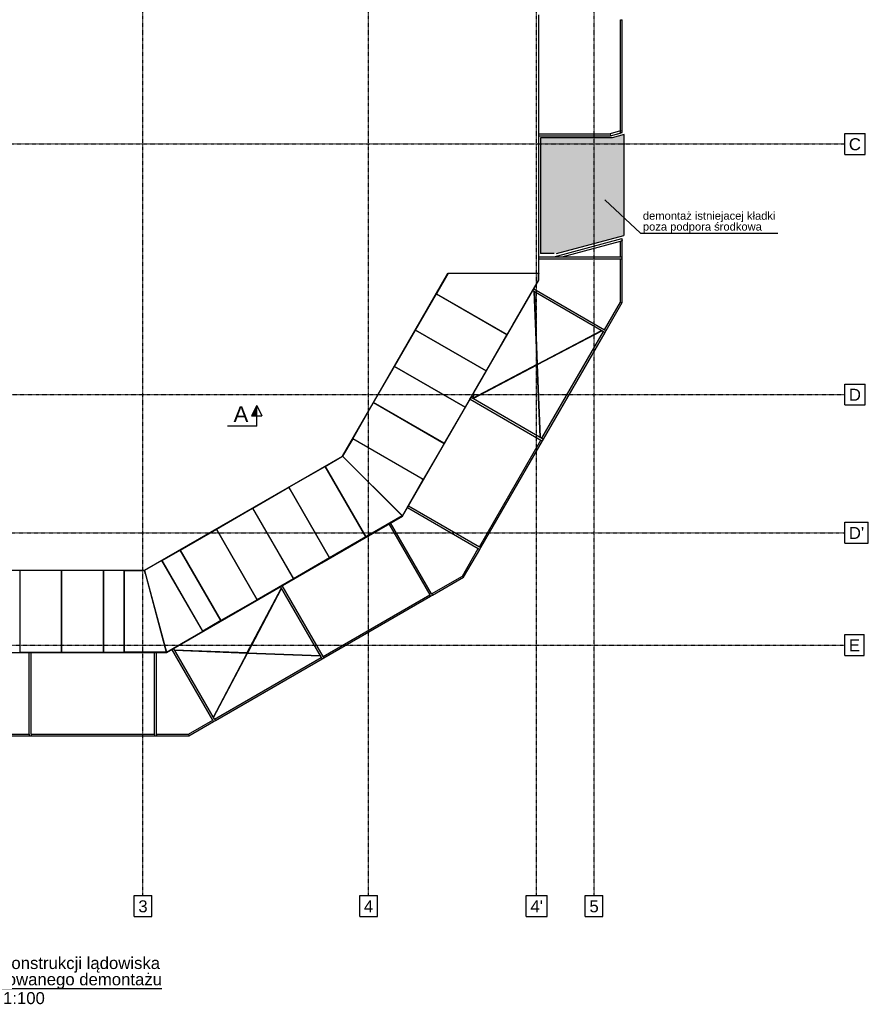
# Model space of a CAD drawing. Header units: millimetres. Extents: x 300 to 62366, y 297 to 39548.
# Tile 3 of 5: x 20123 to 40440, y 445 to 24023. Entities that reach past the tile are written whole.
import ezdxf

# ---------------------------------------------------------------- set-up
doc = ezdxf.new("R2010")
doc.units = ezdxf.units.MM
doc.linetypes.add('DXK_LINE_DOT3', pattern=[5.9187, 2.979, -0.9799, 0.9799, -0.9799])
doc.linetypes.add('HIDDEN', pattern=[2.38125, 1.5875, -0.79375])
doc.styles.add('Arial', font='ARIAL.TTF', dxfattribs={"height": 0.2})

# ---------------------------------------------------------------- blocks, each defined once
blk = doc.blocks.new('Unknown-11 - 1314')
at = {"color": 5}
blk.add_line((16922, 825), (23528, 825), dxfattribs=at)
at = {"color": 5, "style": 'Arial'}
for s, height, p in [('Rzut istniejącej konstrukcji lądowiska', 286.52, (16922, 1290)), ('Schamat projektowanego demontażu', 286.52, (16922, 900)), ('1:100', 286.5, (19724, 450))]:
    blk.add_text(s, height=height, dxfattribs=at).set_placement(p)
blk = doc.blocks.new('Part-35437 - 1314')
at = {"color": 7}
for p, q in [((29599, 16590), (30099, 17456)), ((30099, 17456), (31789, 16481)), ((31289, 15615), (29599, 16590)), ((31789, 16481), (31289, 15615))]:
    blk.add_line(p, q, dxfattribs=at)
blk = doc.blocks.new('Part-3303 - 1314')
at = {"color": 7}
for p, q in [((20349, 6913), (20349, 8873)), ((20399, 6913), (20399, 8873)), ((20349, 6873), (20399, 6873))]:
    blk.add_line(p, q, dxfattribs=at)
blk = doc.blocks.new('Part-3780 - 1314')
at = {"color": 7}
for p, q in [((17128, 8933), (17112, 8873)), ((17112, 8873), (23636, 8873)), ((17114, 8879), (17116, 8879)), ((17128, 8933), (17130, 8933)), ((18118, 8933), (18120, 8933)), ((18118, 8879), (18120, 8879)), ((19120, 8933), (19122, 8933)), ((19120, 8879), (19122, 8879)), ((20122, 8933), (20124, 8933)), ((20122, 8879), (20124, 8879)), ((21124, 8933), (21126, 8933)), ((21124, 8879), (21126, 8879)), ((22126, 8933), (22128, 8933)), ((22126, 8879), (22128, 8879)), ((22628, 8933), (22630, 8933)), ((22628, 8879), (22630, 8879)), ((23620, 8933), (23618, 8933)), ((23636, 8873), (23620, 8933)), ((23633, 8879), (23635, 8879))]:
    blk.add_line(p, q, dxfattribs=at)
blk = doc.blocks.new('Part-3720 - 1314')
at = {"color": 7}
for p, q in [((32511, 15771), (32443, 17511)), ((32443, 17511), (32444, 17511)), ((32444, 17511), (32448, 17511)), ((32521, 15777), (32453, 17508)), ((32580, 14029), (32512, 15760)), ((32590, 14026), (32522, 15765)), ((32588, 14026), (32584, 14026)), ((32585, 14026), (32588, 14026)), ((32590, 14026), (32588, 14026)), ((32588, 14026), (32590, 14026))]:
    blk.add_line(p, q, dxfattribs=at)
blk = doc.blocks.new('Part-35443 - 1314')
at = {"color": 7}
for p, q in [((26569, 12826), (27435, 13326)), ((27435, 13326), (28411, 11636)), ((27544, 11136), (26569, 12826)), ((28411, 11636), (27544, 11136))]:
    blk.add_line(p, q, dxfattribs=at)
blk = doc.blocks.new('Part-2378 - 1314')
at = {"color": 7}
for p, q in [((30175, 15098), (30179, 15098)), ((30997, 14998), (30997, 15098)), ((30349, 14998), (30353, 14998)), ((30940, 14998), (30997, 14998))]:
    blk.add_line(p, q, dxfattribs=at)
blk = doc.blocks.new('Part-3576 - 1314')
at = {"color": 7}
blk.add_line((34549, 21319), (34536, 21368), dxfattribs=at)
blk = doc.blocks.new('Part-3307 - 1314')
at = {"color": 7}
blk.add_line((23349, 6873), (23399, 6873), dxfattribs=at)
blk = doc.blocks.new('Part-3699 - 1314')
at = {"color": 7}
for p, q in [((29778, 16485), (29778, 16487)), ((29869, 16432), (29869, 16435)), ((29778, 15328), (29778, 15330)), ((29869, 15275), (29869, 15278))]:
    blk.add_line(p, q, dxfattribs=at)
blk = doc.blocks.new('Part-3582 - 1314')
at = {"color": 7}
for p, q in [((31128, 11403), (32602, 13958)), ((31162, 11383), (32637, 13938)), ((32602, 13958), (32637, 13938)), ((31128, 11403), (31162, 11383))]:
    blk.add_line(p, q, dxfattribs=at)
blk = doc.blocks.new('Part-3566 - 1314')
at = {"color": 7}
blk.add_line((34549, 18733), (34536, 18782), dxfattribs=at)
blk = doc.blocks.new('Part-3633 - 1314')
at = {"color": 7}
for p, q in [((30722, 10701), (31103, 11360)), ((30751, 10671), (31137, 11340)), ((31103, 11360), (31137, 11340)), ((30722, 10701), (30751, 10671))]:
    blk.add_line(p, q, dxfattribs=at)
blk = doc.blocks.new('Part-3570 - 1314')
at = {"color": 7}
for p, q in [((32549, 21293), (34259, 21293)), ((32549, 21243), (34265, 21243)), ((34265, 21243), (34265, 21243))]:
    blk.add_line(p, q, dxfattribs=at)
blk = doc.blocks.new('Part-28488 - 1314')
at = {"color": 7}
for p, q in [((29497, 15490), (29492, 15495)), ((29665, 15393), (29659, 15399))]:
    blk.add_line(p, q, dxfattribs=at)
blk = doc.blocks.new('Part-3558 - 1314')
at = {"color": 7}
blk.add_line((34549, 18298), (34549, 18348), dxfattribs=at)
blk = doc.blocks.new('Part-3842 - 1314')
at = {"color": 7}
for p, q in [((30903, 14935), (30933, 14987)), ((30903, 14935), (30903, 14935)), ((30933, 14987), (30933, 14987))]:
    blk.add_line(p, q, dxfattribs=at)
blk = doc.blocks.new('Part-3721 - 1314')
at = {"color": 7}
for p, q in [((23833, 8934), (25572, 8866)), ((23833, 8933), (23833, 8934)), ((23833, 8929), (23833, 8933)), ((23836, 8924), (25567, 8856)), ((25578, 8856), (27318, 8787)), ((25583, 8865), (27315, 8798)), ((27318, 8793), (27318, 8789)), ((27318, 8789), (27318, 8792)), ((27318, 8789), (27318, 8787)), ((27318, 8787), (27318, 8789))]:
    blk.add_line(p, q, dxfattribs=at)
blk = doc.blocks.new('Part-3565 - 1314')
at = {"color": 7}
for p, q in [((32919, 18348), (34536, 18782)), ((33113, 18348), (34509, 18723)), ((34536, 18782), (34549, 18733)), ((32919, 18348), (32924, 18348))]:
    blk.add_line(p, q, dxfattribs=at)
blk = doc.blocks.new('Part-3613 - 1314')
at = {"color": 7}
for p, q in [((24788, 7275), (27343, 8750)), ((27343, 8750), (27362, 8715)), ((24808, 7240), (27362, 8715)), ((24788, 7275), (24808, 7240))]:
    blk.add_line(p, q, dxfattribs=at)
blk = doc.blocks.new('Part-3472 - 1314')
at = {"color": 7}
for p, q in [((32405, 17536), (34102, 16556)), ((32430, 17579), (34127, 16599)), ((34137, 16536), (34162, 16579))]:
    blk.add_line(p, q, dxfattribs=at)
blk = doc.blocks.new('Part-2674 - 1314')
at = {"color": 7}
for p, q in [((29214, 12209), (29212, 12208)), ((29243, 12180), (29214, 12209))]:
    blk.add_line(p, q, dxfattribs=at)
blk = doc.blocks.new('Part-2552 - 1314')
at = {"color": 7}
for p, q in [((28220, 11519), (28512, 11688)), ((28381, 11688), (28384, 11688)), ((28512, 11688), (28512, 11688)), ((27354, 11019), (28168, 11489)), ((27496, 11217), (27497, 11218)), ((26488, 10519), (27302, 10989)), ((26628, 10716), (26630, 10717)), ((25622, 10019), (26436, 10489)), ((25760, 10215), (25762, 10216)), ((24756, 9519), (25570, 9989)), ((24892, 9714), (24894, 9715)), ((23890, 9020), (24704, 9489)), ((24458, 9463), (24459, 9464)), ((23608, 8972), (23612, 8975)), ((23636, 8873), (23838, 8990))]:
    blk.add_line(p, q, dxfattribs=at)
blk = doc.blocks.new('Part-3751 - 1314')
at = {"color": 7}
for p, q in [((17636, 10830), (17623, 10780)), ((17623, 10780), (17623, 10780)), ((18118, 10780), (18120, 10780)), ((19120, 10780), (19122, 10780)), ((20122, 10780), (20124, 10780)), ((21124, 10780), (21126, 10780)), ((22126, 10780), (22128, 10780)), ((22628, 10780), (22630, 10780)), ((23126, 10780), (23112, 10830)), ((23125, 10780), (23126, 10780))]:
    blk.add_line(p, q, dxfattribs=at)
blk = doc.blocks.new('Part-3449 - 1314')
at = {"color": 7}
blk.add_line((27362, 8715), (27406, 8740), dxfattribs=at)
blk = doc.blocks.new('Part-2742 - 1314')
at = {"color": 7}
for p, q in [((32433, 17585), (32549, 17786)), ((31933, 16719), (32403, 17533)), ((31433, 15853), (31903, 16667)), ((31707, 16528), (31709, 16530)), ((30998, 15098), (31403, 15801)), ((31206, 15660), (31207, 15662)), ((30998, 15098), (30998, 15098))]:
    blk.add_line(p, q, dxfattribs=at)
blk = doc.blocks.new('Part-3838 - 1314')
at = {"color": 7}
for p, q in [((28168, 11489), (28220, 11519)), ((28168, 11489), (28168, 11489)), ((28220, 11519), (28220, 11519))]:
    blk.add_line(p, q, dxfattribs=at)
blk = doc.blocks.new('Part-3779 - 1314')
at = {"color": 7}
for p, q in [((32549, 17953), (32549, 24143)), ((27848, 13575), (30376, 17953)), ((30376, 17953), (32549, 17953)), ((23110, 10839), (27848, 13575)), ((17639, 10839), (23110, 10839))]:
    blk.add_line(p, q, dxfattribs=at)
blk = doc.blocks.new('Part-3781 - 1314')
at = {"color": 7}
for p, q in [((29287, 12136), (32549, 17786)), ((32543, 17788), (32549, 17786)), ((31742, 16508), (31744, 16510)), ((31789, 16481), (31790, 16483)), ((31241, 15640), (31242, 15642)), ((31288, 15613), (31289, 15615)), ((30740, 14772), (30741, 14774)), ((30787, 14745), (30788, 14747)), ((30239, 13904), (30240, 13906)), ((30286, 13877), (30287, 13879)), ((29738, 13037), (29739, 13038)), ((29785, 13010), (29786, 13011)), ((29243, 12180), (29244, 12181)), ((29243, 12180), (29287, 12136)), ((29283, 12140), (29284, 12142))]:
    blk.add_line(p, q, dxfattribs=at)
blk = doc.blocks.new('Part-2672 - 1314')
at = {"color": 7}
for p, q in [((30705, 14792), (30706, 14794)), ((30204, 13924), (30205, 13926)), ((29703, 13057), (29704, 13058)), ((29214, 12209), (29215, 12210)), ((29243, 12180), (29214, 12209))]:
    blk.add_line(p, q, dxfattribs=at)
blk = doc.blocks.new('Part-3580 - 1314')
at = {"color": 7}
for p, q in [((20399, 6913), (20399, 6873)), ((20399, 6913), (23349, 6913)), ((20399, 6873), (23349, 6873)), ((23349, 6913), (23349, 6873))]:
    blk.add_line(p, q, dxfattribs=at)
blk = doc.blocks.new('Part-3663 - 1314')
at = {"color": 7}
blk.add_line((25820, 12116), (25820, 12120), dxfattribs=at)
blk = doc.blocks.new('Part-3664 - 1314')
at = {"color": 7}
for p, q in [((27079, 11939), (27079, 11943)), ((27166, 11787), (27169, 11787))]:
    blk.add_line(p, q, dxfattribs=at)
blk = doc.blocks.new('Part-3304 - 1314')
at = {"color": 7}
blk.add_line((20349, 6873), (20399, 6873), dxfattribs=at)
blk = doc.blocks.new('Part-1986 - 1314')
at = {"color": 7}
for p, q in [((28424, 13796), (28424, 13797)), ((28524, 13738), (28524, 13740)), ((28424, 12997), (28424, 13000)), ((28524, 12897), (28524, 12900)), ((28512, 11688), (28524, 11688)), ((28524, 11688), (28524, 11695))]:
    blk.add_line(p, q, dxfattribs=at)
blk = doc.blocks.new('Part-2680 - 1314')
at = {"color": 7}
blk.add_line((29703, 13057), (29704, 13059), dxfattribs=at)
blk = doc.blocks.new('Part-3557 - 1314')
at = {"color": 7}
for p, q in [((32549, 18348), (32919, 18348)), ((32549, 18298), (34509, 18298)), ((32924, 18348), (34509, 18348)), ((34549, 18298), (34549, 18348))]:
    blk.add_line(p, q, dxfattribs=at)
blk = doc.blocks.new('Part-3581 - 1314')
at = {"color": 7}
for p, q in [((27386, 8775), (29941, 10250)), ((27406, 8740), (29961, 10215)), ((29941, 10250), (29961, 10215)), ((27386, 8775), (27406, 8740))]:
    blk.add_line(p, q, dxfattribs=at)
blk = doc.blocks.new('GridLine-4258 - 1314')
at = {"color": 6}
for p, q in [((33663, 39548), (34086, 39548)), ((33663, 39048), (33663, 39548)), ((34086, 39048), (34086, 39548)), ((33663, 39048), (34086, 39048)), ((33663, 3048), (34086, 3048)), ((33663, 2548), (33663, 3048)), ((34086, 2548), (34086, 3048)), ((33663, 2548), (34086, 2548))]:
    blk.add_line(p, q, dxfattribs=at)
at = {"color": 6, "linetype": 'DXK_LINE_DOT3'}
blk.add_line((33874, 3048), (33874, 39048), dxfattribs=at)
at = {"color": 7, "style": 'Arial'}
for p in [(33763, 39148), (33763, 2648)]:
    blk.add_text('5', height=287, dxfattribs=at).set_placement(p)
blk = doc.blocks.new('Part-3469 - 1314')
at = {"color": 7}
for p, q in [((30905, 14938), (32602, 13958)), ((30930, 14981), (32627, 14001)), ((32637, 13938), (32662, 13981)), ((32637, 13938), (32637, 13938))]:
    blk.add_line(p, q, dxfattribs=at)
blk = doc.blocks.new('Part-2146 - 1314')
at = {"color": 7}
for p, q in [((24910, 11688), (24912, 11688)), ((26009, 11788), (26011, 11788)), ((26067, 11688), (26069, 11688)), ((27166, 11788), (27168, 11788)), ((27224, 11688), (27226, 11688)), ((28323, 11788), (28326, 11788)), ((28381, 11688), (28384, 11688))]:
    blk.add_line(p, q, dxfattribs=at)
blk = doc.blocks.new('Part-3473 - 1314')
at = {"color": 7}
blk.add_line((34137, 16536), (34162, 16579), dxfattribs=at)
blk = doc.blocks.new('Part-3847 - 1314')
at = {"color": 7}
for p, q in [((29903, 13203), (29933, 13255)), ((29933, 13255), (29933, 13255)), ((29903, 13203), (29903, 13203))]:
    blk.add_line(p, q, dxfattribs=at)
blk = doc.blocks.new('Part-3452 - 1314')
at = {"color": 7}
blk.add_line((24764, 7215), (24808, 7240), dxfattribs=at)
blk = doc.blocks.new('Part-35463 - 1314')
at = {"color": 7}
for p, q in [((22628, 10830), (22128, 10830)), ((22128, 10830), (22128, 8879)), ((22628, 8879), (22628, 10830)), ((22128, 8879), (22628, 8879))]:
    blk.add_line(p, q, dxfattribs=at)
blk = doc.blocks.new('Part-35462 - 1314')
at = {"color": 7}
for p, q in [((22126, 10830), (21126, 10830)), ((21126, 10830), (21126, 8879)), ((22126, 8879), (22126, 10830)), ((21126, 8879), (22126, 8879))]:
    blk.add_line(p, q, dxfattribs=at)
blk = doc.blocks.new('Part-30669 - 1314')
at = {"color": 7}
for p, q in [((22126, 10004), (22128, 10002)), ((22126, 9981), (22128, 9979)), ((22628, 9504), (22630, 9502)), ((22628, 9481), (22630, 9479))]:
    blk.add_line(p, q, dxfattribs=at)
blk = doc.blocks.new('Part-3739 - 1314')
at = {"color": 7}
for p, q in [((30381, 17944), (30376, 17953)), ((30376, 17953), (32549, 17953)), ((32543, 17944), (32549, 17944)), ((32549, 17953), (32549, 17944))]:
    blk.add_line(p, q, dxfattribs=at)
blk = doc.blocks.new('Part-3306 - 1314')
at = {"color": 7}
for p, q in [((23349, 6913), (23349, 8873)), ((23399, 6913), (23399, 8873)), ((23349, 6873), (23399, 6873))]:
    blk.add_line(p, q, dxfattribs=at)
blk = doc.blocks.new('Part-3836 - 1314')
at = {"color": 7}
for p, q in [((25570, 9989), (25622, 10019)), ((25570, 9990), (25570, 9989)), ((25622, 10019), (25622, 10020))]:
    blk.add_line(p, q, dxfattribs=at)
blk = doc.blocks.new('Part-35433 - 1314')
at = {"color": 7}
for p, q in [((28096, 13986), (27855, 13569)), ((29785, 13010), (28096, 13986)), ((27855, 13569), (29284, 12142)), ((29284, 12142), (29785, 13010))]:
    blk.add_line(p, q, dxfattribs=at)
blk = doc.blocks.new('Part-3448 - 1314')
at = {"color": 7}
for p, q in [((26406, 10472), (26363, 10447)), ((26363, 10447), (27343, 8750)), ((27386, 8775), (26406, 10472)), ((27362, 8715), (27406, 8740))]:
    blk.add_line(p, q, dxfattribs=at)
blk = doc.blocks.new('Part-3451 - 1314')
at = {"color": 7}
for p, q in [((24788, 7275), (23808, 8972)), ((24744, 7250), (23764, 8947)), ((24764, 7215), (24808, 7240))]:
    blk.add_line(p, q, dxfattribs=at)
blk = doc.blocks.new('Part-3454 - 1314')
at = {"color": 7}
for p, q in [((29004, 11972), (28961, 11947)), ((28961, 11947), (29941, 10250)), ((29984, 10275), (29004, 11972)), ((29961, 10215), (30004, 10240))]:
    blk.add_line(p, q, dxfattribs=at)
blk = doc.blocks.new('Part-3455 - 1314')
at = {"color": 7}
blk.add_line((29961, 10215), (30004, 10240), dxfattribs=at)
blk = doc.blocks.new('Part-3466 - 1314')
at = {"color": 7}
for p, q in [((29405, 12340), (31103, 11360)), ((29430, 12383), (31128, 11403)), ((31137, 11340), (31162, 11383)), ((31137, 11340), (31137, 11340))]:
    blk.add_line(p, q, dxfattribs=at)
blk = doc.blocks.new('Part-3467 - 1314')
at = {"color": 7}
blk.add_line((31137, 11340), (31162, 11383), dxfattribs=at)
blk = doc.blocks.new('Part-3470 - 1314')
at = {"color": 7}
blk.add_line((32637, 13938), (32662, 13981), dxfattribs=at)
blk = doc.blocks.new('Part-3574 - 1314')
at = {"color": 7}
for q in [(34501, 21306), (34266, 21243)]:
    blk.add_line((34266, 21243), q, dxfattribs=at)
blk = doc.blocks.new('Part-3575 - 1314')
at = {"color": 7}
for p, q in [((34509, 21360), (34259, 21293)), ((34259, 21293), (34265, 21243)), ((34265, 21243), (34549, 21319)), ((34549, 21319), (34536, 21368))]:
    blk.add_line(p, q, dxfattribs=at)
blk = doc.blocks.new('Part-3579 - 1314')
at = {"color": 7}
for p, q in [((17399, 6913), (17399, 6873)), ((17399, 6913), (20349, 6913)), ((17399, 6873), (20349, 6873)), ((20349, 6913), (20349, 6873))]:
    blk.add_line(p, q, dxfattribs=at)
blk = doc.blocks.new('Part-3583 - 1314')
at = {"color": 7}
for p, q in [((32627, 14001), (34102, 16556)), ((32662, 13981), (34137, 16536)), ((34102, 16556), (34137, 16536)), ((32627, 14001), (32662, 13981))]:
    blk.add_line(p, q, dxfattribs=at)
blk = doc.blocks.new('Part-3600 - 1314')
at = {"color": 7}
for p, q in [((34509, 21319), (34509, 24023)), ((34509, 24023), (34549, 24023)), ((34549, 21319), (34549, 24023)), ((34509, 21319), (34549, 21319))]:
    blk.add_line(p, q, dxfattribs=at)
blk = doc.blocks.new('Part-3608 - 1314')
at = {"color": 7}
for p, q in [((23399, 6913), (23399, 6873)), ((23399, 6913), (24162, 6913)), ((23399, 6873), (24172, 6873)), ((24162, 6913), (24172, 6873))]:
    blk.add_line(p, q, dxfattribs=at)
blk = doc.blocks.new('Part-3610 - 1314')
at = {"color": 7}
for p, q in [((24162, 6913), (24744, 7250)), ((24172, 6873), (24764, 7215)), ((24744, 7250), (24764, 7215)), ((24162, 6913), (24172, 6873))]:
    blk.add_line(p, q, dxfattribs=at)
blk = doc.blocks.new('Part-3632 - 1314')
at = {"color": 7}
for p, q in [((29984, 10275), (30722, 10701)), ((30004, 10240), (30751, 10671)), ((30722, 10701), (30751, 10671)), ((29984, 10275), (30004, 10240))]:
    blk.add_line(p, q, dxfattribs=at)
blk = doc.blocks.new('Part-3635 - 1314')
at = {"color": 7}
for p, q in [((34127, 16599), (34509, 17261)), ((34162, 16579), (34549, 17250)), ((34509, 17261), (34549, 17250)), ((34127, 16599), (34162, 16579))]:
    blk.add_line(p, q, dxfattribs=at)
blk = doc.blocks.new('Part-3636 - 1314')
at = {"color": 7}
for p, q in [((34509, 17261), (34509, 18298)), ((34509, 18298), (34549, 18298)), ((34549, 17250), (34549, 18298)), ((34509, 17261), (34549, 17250))]:
    blk.add_line(p, q, dxfattribs=at)
blk = doc.blocks.new('Part-3638 - 1314')
at = {"color": 7}
for p, q in [((34509, 18723), (34549, 18733)), ((34509, 18348), (34509, 18723)), ((34549, 18348), (34549, 18733)), ((34509, 18348), (34549, 18348))]:
    blk.add_line(p, q, dxfattribs=at)
blk = doc.blocks.new('Part-3719 - 1314')
at = {"color": 7}
for p, q in [((32521, 15777), (34054, 16584)), ((32522, 15765), (34062, 16576)), ((34059, 16581), (34061, 16578)), ((34061, 16577), (34060, 16581)), ((34061, 16578), (34062, 16576)), ((34062, 16576), (34061, 16577)), ((30971, 14961), (32511, 15771)), ((30978, 14953), (32512, 15760)), ((30971, 14959), (30971, 14961)), ((30973, 14956), (30971, 14959))]:
    blk.add_line(p, q, dxfattribs=at)
blk = doc.blocks.new('Part-3722 - 1314')
at = {"color": 7}
for p, q in [((25572, 8866), (26383, 10406)), ((25583, 8865), (26390, 10399)), ((26383, 10406), (26384, 10406)), ((26384, 10406), (26387, 10404)), ((24760, 7323), (25567, 8856)), ((24767, 7315), (25578, 8856)), ((24766, 7316), (24763, 7318)), ((24763, 7317), (24766, 7316)), ((24767, 7315), (24766, 7316)), ((24766, 7316), (24767, 7315))]:
    blk.add_line(p, q, dxfattribs=at)
blk = doc.blocks.new('Part-3727 - 1314')
at = {"color": 7}
for p, q in [((17619, 10764), (17623, 10780)), ((17619, 10764), (17619, 10764)), ((17636, 10830), (17639, 10839)), ((17636, 10830), (17637, 10830)), ((17639, 10839), (23110, 10839)), ((18118, 10830), (18120, 10830)), ((18118, 10764), (18120, 10764)), ((19120, 10830), (19122, 10830)), ((19120, 10764), (19122, 10764)), ((20122, 10830), (20124, 10830)), ((20122, 10764), (20124, 10764)), ((21124, 10830), (21126, 10830)), ((21124, 10764), (21126, 10764)), ((22126, 10830), (22128, 10830)), ((22126, 10764), (22128, 10764)), ((22628, 10830), (22630, 10830)), ((22628, 10764), (22630, 10764)), ((23110, 10839), (23112, 10830)), ((23112, 10830), (23112, 10830)), ((23130, 10764), (23126, 10780)), ((23129, 10764), (23130, 10764))]:
    blk.add_line(p, q, dxfattribs=at)
blk = doc.blocks.new('Part-3728 - 1314')
at = {"color": 7}
for p, q in [((23110, 10839), (27848, 13575)), ((27435, 13326), (27854, 13568)), ((27848, 13575), (27854, 13568)), ((27903, 13520), (27891, 13532)), ((27903, 13520), (27903, 13520)), ((27468, 13269), (27470, 13270)), ((26567, 12825), (26569, 12826)), ((26600, 12768), (26602, 12769)), ((25700, 12324), (25701, 12325)), ((25733, 12267), (25734, 12268)), ((24832, 11823), (24834, 11824)), ((24865, 11766), (24867, 11767)), ((23964, 11322), (23966, 11323)), ((23997, 11265), (23999, 11266)), ((23530, 11071), (23531, 11072)), ((23563, 11014), (23564, 11015)), ((23112, 10830), (23110, 10839)), ((23112, 10830), (23113, 10831)), ((23130, 10764), (23126, 10780)), ((23130, 10764), (23131, 10765))]:
    blk.add_line(p, q, dxfattribs=at)
blk = doc.blocks.new('Part-3729 - 1314')
at = {"color": 7}
for p, q in [((27848, 13575), (30376, 17953)), ((27854, 13568), (30381, 17944)), ((30376, 17953), (30381, 17944)), ((30156, 17423), (30158, 17426)), ((29655, 16555), (29656, 16557)), ((29154, 15688), (29155, 15689)), ((28653, 14820), (28654, 14822)), ((28153, 13953), (28153, 13954)), ((27854, 13568), (27848, 13575)), ((27903, 13520), (27891, 13532)), ((27903, 13520), (27903, 13521))]:
    blk.add_line(p, q, dxfattribs=at)
blk = doc.blocks.new('Part-35444 - 1314')
at = {"color": 7}
for p, q in [((27437, 13327), (27854, 13568)), ((27854, 13568), (29281, 12139)), ((28413, 11638), (27437, 13327)), ((29281, 12139), (28413, 11638))]:
    blk.add_line(p, q, dxfattribs=at)
blk = doc.blocks.new('Part-3752 - 1314')
at = {"color": 7}
for p, q in [((27891, 13532), (27854, 13568)), ((27891, 13531), (27891, 13532)), ((27460, 13283), (27462, 13284)), ((26592, 12782), (26594, 12783)), ((25725, 12281), (25726, 12282)), ((24857, 11780), (24859, 11781)), ((23989, 11279), (23991, 11280)), ((23555, 11028), (23556, 11029)), ((23112, 10830), (23126, 10780)), ((23126, 10780), (23126, 10781))]:
    blk.add_line(p, q, dxfattribs=at)
blk = doc.blocks.new('Part-3753 - 1314')
at = {"color": 7}
for p, q in [((30143, 17431), (30144, 17434)), ((29642, 16563), (29643, 16565)), ((29141, 15696), (29142, 15697)), ((28640, 14828), (28641, 14830)), ((28139, 13961), (28140, 13962)), ((27854, 13568), (27891, 13532)), ((27891, 13532), (27892, 13532))]:
    blk.add_line(p, q, dxfattribs=at)
blk = doc.blocks.new('Part-3782 - 1314')
at = {"color": 7}
for p, q in [((32549, 17944), (32543, 17939)), ((32549, 17786), (32549, 17944)), ((32543, 17788), (32549, 17786))]:
    blk.add_line(p, q, dxfattribs=at)
blk = doc.blocks.new('Part-3791 - 1314')
at = {"color": 7}
for p, q in [((23636, 8873), (29287, 12136)), ((29243, 12180), (29241, 12179)), ((29287, 12136), (29243, 12180)), ((29281, 12139), (29283, 12140)), ((28383, 11683), (28386, 11685)), ((28410, 11637), (28413, 11638)), ((27516, 11182), (27517, 11183)), ((27543, 11136), (27544, 11137)), ((26648, 10681), (26650, 10682)), ((26675, 10635), (26677, 10636)), ((25780, 10180), (25782, 10181)), ((25807, 10134), (25809, 10135)), ((24912, 9679), (24914, 9680)), ((24939, 9633), (24941, 9634)), ((24478, 9429), (24479, 9429)), ((24505, 9382), (24506, 9383)), ((23620, 8933), (23623, 8935)), ((23620, 8933), (23636, 8873)), ((23635, 8879), (23637, 8881))]:
    blk.add_line(p, q, dxfattribs=at)
blk = doc.blocks.new('Part-3835 - 1314')
at = {"color": 7}
for p, q in [((26436, 10489), (26488, 10519)), ((26436, 10489), (26436, 10489)), ((26488, 10519), (26488, 10519))]:
    blk.add_line(p, q, dxfattribs=at)
blk = doc.blocks.new('Part-3837 - 1314')
at = {"color": 7}
for p, q in [((27302, 10989), (27354, 11019)), ((27302, 10989), (27302, 10989)), ((27354, 11019), (27354, 11019))]:
    blk.add_line(p, q, dxfattribs=at)
blk = doc.blocks.new('Part-3839 - 1314')
at = {"color": 7}
for p, q in [((24704, 9489), (24756, 9519)), ((24704, 9490), (24704, 9489)), ((24756, 9519), (24756, 9520))]:
    blk.add_line(p, q, dxfattribs=at)
blk = doc.blocks.new('Part-3840 - 1314')
at = {"color": 7}
for p, q in [((23838, 8989), (23890, 9019)), ((23838, 8990), (23838, 8989)), ((23890, 9019), (23890, 9020))]:
    blk.add_line(p, q, dxfattribs=at)
blk = doc.blocks.new('Part-3841 - 1314')
at = {"color": 7}
for p, q in [((29034, 11989), (29086, 12019)), ((29034, 11989), (29034, 11989)), ((29086, 12019), (29086, 12019))]:
    blk.add_line(p, q, dxfattribs=at)
blk = doc.blocks.new('Part-3843 - 1314')
at = {"color": 7}
for p, q in [((30403, 14069), (30433, 14121)), ((30403, 14069), (30403, 14069)), ((30433, 14121), (30433, 14121))]:
    blk.add_line(p, q, dxfattribs=at)
blk = doc.blocks.new('Part-3844 - 1314')
at = {"color": 7}
for p, q in [((31403, 15801), (31433, 15853)), ((31403, 15801), (31403, 15801)), ((31433, 15853), (31433, 15853))]:
    blk.add_line(p, q, dxfattribs=at)
blk = doc.blocks.new('Part-3845 - 1314')
at = {"color": 7}
for p, q in [((31903, 16667), (31933, 16719)), ((31903, 16667), (31903, 16667)), ((31933, 16719), (31933, 16719))]:
    blk.add_line(p, q, dxfattribs=at)
blk = doc.blocks.new('Part-3846 - 1314')
at = {"color": 7}
for p, q in [((32403, 17533), (32433, 17585)), ((32403, 17533), (32403, 17533)), ((32433, 17585), (32433, 17585))]:
    blk.add_line(p, q, dxfattribs=at)
blk = doc.blocks.new('Part-3848 - 1314')
at = {"color": 7}
for p, q in [((29403, 12337), (29433, 12389)), ((29403, 12337), (29403, 12337)), ((29433, 12389), (29433, 12389))]:
    blk.add_line(p, q, dxfattribs=at)
blk = doc.blocks.new('GridLine-4262 - 1314')
at = {"color": 6}
for p, q in [((39874, 21298), (40363, 21298)), ((39874, 20798), (39874, 21298)), ((40363, 20798), (40363, 21298)), ((39874, 20798), (40363, 20798))]:
    blk.add_line(p, q, dxfattribs=at)
at = {"color": 6, "linetype": 'DXK_LINE_DOT3'}
blk.add_line((983, 21048), (39874, 21048), dxfattribs=at)
at = {"color": 7, "style": 'Arial'}
blk.add_text('C', height=287, dxfattribs=at).set_placement((39974, 20898))
blk = doc.blocks.new('GridLine-4255 - 1314')
at = {"color": 6}
for p, q in [((22863, 39548), (23286, 39548)), ((22863, 39048), (22863, 39548)), ((23286, 39048), (23286, 39548)), ((22863, 39048), (23286, 39048)), ((22863, 3048), (23286, 3048)), ((22863, 2548), (22863, 3048)), ((23286, 2548), (23286, 3048)), ((22863, 2548), (23286, 2548))]:
    blk.add_line(p, q, dxfattribs=at)
at = {"color": 6, "linetype": 'DXK_LINE_DOT3'}
blk.add_line((23074, 3048), (23074, 39048), dxfattribs=at)
at = {"color": 7, "style": 'Arial'}
for p in [(22963, 39148), (22963, 2648)]:
    blk.add_text('3', height=287, dxfattribs=at).set_placement(p)
blk = doc.blocks.new('GridLine-4256 - 1314')
at = {"color": 6}
for p, q in [((28263, 39548), (28686, 39548)), ((28263, 39048), (28263, 39548)), ((28686, 39048), (28686, 39548)), ((28263, 39048), (28686, 39048)), ((28263, 3048), (28686, 3048)), ((28263, 2548), (28263, 3048)), ((28686, 2548), (28686, 3048)), ((28263, 2548), (28686, 2548))]:
    blk.add_line(p, q, dxfattribs=at)
at = {"color": 6, "linetype": 'DXK_LINE_DOT3'}
blk.add_line((28474, 3048), (28474, 39048), dxfattribs=at)
at = {"color": 7, "style": 'Arial'}
for p in [(28363, 39148), (28363, 2648)]:
    blk.add_text('4', height=287, dxfattribs=at).set_placement(p)
blk = doc.blocks.new('GridLine-4257 - 1314')
at = {"color": 6}
for p, q in [((32250, 39548), (32749, 39548)), ((32250, 39048), (32250, 39548)), ((32749, 39048), (32749, 39548)), ((32250, 39048), (32749, 39048)), ((32250, 3048), (32749, 3048)), ((32250, 2548), (32250, 3048)), ((32749, 2548), (32749, 3048)), ((32250, 2548), (32749, 2548))]:
    blk.add_line(p, q, dxfattribs=at)
at = {"color": 6, "linetype": 'DXK_LINE_DOT3'}
blk.add_line((32499, 3048), (32499, 39048), dxfattribs=at)
at = {"color": 7, "style": 'Arial'}
for p in [(32350, 39148), (32350, 2648)]:
    blk.add_text("4'", height=286.5, dxfattribs=at).set_placement(p)
blk = doc.blocks.new('GridLine-4259 - 1314')
at = {"color": 6}
for p, q in [((39874, 9298), (40341, 9298)), ((39874, 8798), (39874, 9298)), ((40341, 8798), (40341, 9298)), ((39874, 8798), (40341, 8798))]:
    blk.add_line(p, q, dxfattribs=at)
at = {"color": 6, "linetype": 'DXK_LINE_DOT3'}
blk.add_line((949, 9048), (39874, 9048), dxfattribs=at)
at = {"color": 7, "style": 'Arial'}
blk.add_text('E', height=287, dxfattribs=at).set_placement((39974, 8898))
blk = doc.blocks.new('GridLine-4260 - 1314')
at = {"color": 6}
for p, q in [((39874, 11988), (40440, 11988)), ((39874, 11488), (39874, 11988)), ((40440, 11488), (40440, 11988)), ((39874, 11488), (40440, 11488))]:
    blk.add_line(p, q, dxfattribs=at)
at = {"color": 6, "linetype": 'DXK_LINE_DOT3'}
blk.add_line((948, 11738), (39874, 11738), dxfattribs=at)
at = {"color": 7, "style": 'Arial'}
blk.add_text("D'", height=286.5, dxfattribs=at).set_placement((39974, 11588))
blk = doc.blocks.new('GridLine-4261 - 1314')
at = {"color": 6}
for p, q in [((39874, 15298), (40363, 15298)), ((39874, 14798), (39874, 15298)), ((40363, 14798), (40363, 15298)), ((39874, 14798), (40363, 14798))]:
    blk.add_line(p, q, dxfattribs=at)
at = {"color": 6, "linetype": 'DXK_LINE_DOT3'}
blk.add_line((972, 15048), (39874, 15048), dxfattribs=at)
at = {"color": 7, "style": 'Arial'}
blk.add_text('D', height=287, dxfattribs=at).set_placement((39974, 14898))
blk = doc.blocks.new('Part-35442 - 1314')
at = {"color": 7}
for p, q in [((25701, 12325), (26567, 12825)), ((26567, 12825), (27543, 11135)), ((26677, 10635), (25701, 12325)), ((27543, 11135), (26677, 10635))]:
    blk.add_line(p, q, dxfattribs=at)
blk = doc.blocks.new('Part-35438 - 1314')
at = {"color": 7}
for p, q in [((30381, 17944), (30101, 17459)), ((32543, 17944), (30381, 17944)), ((32543, 17788), (32543, 17944)), ((31790, 16483), (32543, 17788)), ((30101, 17459), (31790, 16483))]:
    blk.add_line(p, q, dxfattribs=at)
blk = doc.blocks.new('Part-35461 - 1314')
at = {"color": 7}
for p, q in [((21124, 10830), (20124, 10830)), ((20124, 10830), (20124, 8879)), ((21124, 8879), (21124, 10830)), ((20124, 8879), (21124, 8879))]:
    blk.add_line(p, q, dxfattribs=at)
blk = doc.blocks.new('Part-35458 - 1314')
at = {"color": 7}
for p, q in [((23530, 11071), (23113, 10831)), ((24505, 9382), (23530, 11071)), ((23113, 10831), (23637, 8881)), ((23637, 8881), (24505, 9382))]:
    blk.add_line(p, q, dxfattribs=at)
blk = doc.blocks.new('Part-28514 - 1314')
at = {"color": 7}
for p, q in [((22628, 9973), (22630, 9974)), ((22628, 9902), (22630, 9904)), ((22126, 9471), (22128, 9473)), ((22126, 9400), (22128, 9402))]:
    blk.add_line(p, q, dxfattribs=at)
blk = doc.blocks.new('Part-35435 - 1314')
at = {"color": 7}
for p, q in [((28597, 14855), (29097, 15721)), ((29097, 15721), (30787, 14745)), ((30287, 13879), (28597, 14855)), ((30787, 14745), (30287, 13879))]:
    blk.add_line(p, q, dxfattribs=at)
blk = doc.blocks.new('Part-35434 - 1314')
at = {"color": 7}
for p, q in [((28096, 13987), (28596, 14853)), ((28596, 14853), (30286, 13877)), ((29786, 13011), (28096, 13987)), ((30286, 13877), (29786, 13011))]:
    blk.add_line(p, q, dxfattribs=at)
blk = doc.blocks.new('Part-35436 - 1314')
at = {"color": 7}
for p, q in [((29098, 15722), (29598, 16588)), ((29598, 16588), (31288, 15613)), ((30788, 14747), (29098, 15722)), ((31288, 15613), (30788, 14747))]:
    blk.add_line(p, q, dxfattribs=at)
blk = doc.blocks.new('Part-35439 - 1314')
at = {"color": 7}
for p, q in [((23531, 11072), (23964, 11322)), ((23964, 11322), (24939, 9633)), ((24506, 9383), (23531, 11072)), ((24939, 9633), (24506, 9383))]:
    blk.add_line(p, q, dxfattribs=at)
blk = doc.blocks.new('Part-35440 - 1314')
at = {"color": 7}
for p, q in [((23966, 11323), (24832, 11823)), ((24832, 11823), (25807, 10133)), ((24941, 9634), (23966, 11323)), ((25807, 10133), (24941, 9634))]:
    blk.add_line(p, q, dxfattribs=at)
blk = doc.blocks.new('Part-35441 - 1314')
at = {"color": 7}
for p, q in [((24833, 11824), (25700, 12324)), ((25700, 12324), (26675, 10634)), ((25809, 10134), (24833, 11824)), ((26675, 10634), (25809, 10134))]:
    blk.add_line(p, q, dxfattribs=at)
blk = doc.blocks.new('Part-35457 - 1314')
at = {"color": 7}
for p, q in [((22630, 10830), (23112, 10830)), ((22630, 8879), (22630, 10830)), ((23112, 10830), (23633, 8879)), ((23633, 8879), (22630, 8879))]:
    blk.add_line(p, q, dxfattribs=at)
blk = doc.blocks.new('Line-33475 - 1314')
at = {"color": 1, "linetype": 'Continuous'}
blk.add_line((34592, 21270), (34308, 21194), dxfattribs=at)
blk = doc.blocks.new('Line-33497 - 1314')
at = {"color": 1, "linetype": 'Continuous'}
blk.add_line((34308, 21194), (32592, 21194), dxfattribs=at)
blk = doc.blocks.new('Line-33537 - 1314')
at = {"color": 1, "linetype": 'Continuous'}
blk.add_line((32592, 21194), (32592, 18424), dxfattribs=at)
blk = doc.blocks.new('Line-33559 - 1314')
at = {"color": 1, "linetype": 'Continuous'}
blk.add_line((32919, 18424), (32589, 18424), dxfattribs=at)
blk = doc.blocks.new('Line-33610 - 1314')
at = {"color": 1, "linetype": 'Continuous'}
blk.add_line((32973, 18425), (34587, 18858), dxfattribs=at)
blk = doc.blocks.new('Line-33672 - 1314')
at = {"color": 1, "linetype": 'HIDDEN'}
blk.add_line((34587, 21268), (34587, 18858), dxfattribs=at)
blk = doc.blocks.new('Polygon-33673 - 1314')
blk.add_hatch(color=1).paths.add_polyline_path([(34587, 21268), (34308, 21194), (34308, 21194), (32592, 21194), (32592, 21194), (32592, 21194), (32592, 21194), (32589, 18424), (32973, 18425), (32973, 18425), (32973, 18425), (34587, 18858), (34587, 18858), (34587, 18858), (34587, 18858), (34587, 18858), (34587, 21268)])
blk = doc.blocks.new('Text-33679 - 1314')
at = {"color": 136}
for p, q in [((34131, 19706), (34983, 18913)), ((34983, 18913), (38276, 18913))]:
    blk.add_line(p, q, dxfattribs=at)
at = {"color": 1, "style": 'Arial'}
for s, p in [('demontaż istniejacej kładki', (35043, 19233)), ('poza podpora środkowa', (35043, 18973))]:
    blk.add_text(s, height=191.02, dxfattribs=at).set_placement(p)
blk = doc.blocks.new('SectionMark-37789 - 1314')
for points in [[(15409, 14536), (15284, 14536), (15284, 14786)], [(25798, 14536), (25673, 14536), (25798, 14786)]]:
    blk.add_hatch(color=5).paths.add_polyline_path(points)
at = {"color": 5}
for p, q in [((15159, 14536), (15284, 14786)), ((15284, 14286), (15284, 14786)), ((15284, 14786), (15409, 14536)), ((25798, 14786), (25673, 14536)), ((25798, 14286), (25798, 14786)), ((25798, 14786), (25923, 14536)), ((15409, 14536), (15159, 14536)), ((25673, 14536), (25923, 14536)), ((15284, 14286), (15984, 14286)), ((25798, 14286), (25098, 14286))]:
    blk.add_line(p, q, dxfattribs=at)
at = {"color": 5, "style": 'Arial'}
for p in [(15484, 14386), (25242, 14386)]:
    blk.add_text('A', height=382, dxfattribs=at).set_placement(p)

msp = doc.modelspace()

# ---------------------------------------------------------------- block references
for name in ['GridLine-4255 - 1314', 'GridLine-4256 - 1314', 'GridLine-4257 - 1314', 'GridLine-4258 - 1314', 'Part-3779 - 1314', 'Part-3600 - 1314', 'GridLine-4262 - 1314', 'Part-3570 - 1314', 'Polygon-33673 - 1314', 'Part-3575 - 1314', 'Part-3574 - 1314', 'Line-33475 - 1314', 'Part-3576 - 1314', 'Line-33672 - 1314', 'Line-33497 - 1314', 'Line-33537 - 1314', 'Text-33679 - 1314', 'Part-3565 - 1314', 'Line-33610 - 1314', 'Part-3638 - 1314', 'Part-3566 - 1314', 'Line-33559 - 1314', 'Part-3557 - 1314', 'Part-3636 - 1314', 'Part-3558 - 1314', 'Part-3729 - 1314', 'Part-35438 - 1314', 'Part-3739 - 1314', 'Part-3782 - 1314', 'Part-3781 - 1314', 'Part-2742 - 1314', 'Part-35437 - 1314', 'Part-3846 - 1314', 'Part-3472 - 1314', 'Part-3720 - 1314', 'Part-3753 - 1314', 'Part-3635 - 1314', 'Part-35436 - 1314', 'Part-3719 - 1314', 'Part-3845 - 1314', 'Part-3583 - 1314', 'Part-3473 - 1314', 'Part-3699 - 1314', 'Part-3844 - 1314', 'Part-35435 - 1314', 'Part-28488 - 1314', 'GridLine-4261 - 1314', 'Part-2378 - 1314', 'Part-3842 - 1314', 'Part-3469 - 1314', 'SectionMark-37789 - 1314', 'Part-35434 - 1314', 'Part-2672 - 1314', 'Part-35433 - 1314', 'Part-3843 - 1314', 'Part-3582 - 1314', 'Part-3470 - 1314', 'Part-1986 - 1314', 'Part-3728 - 1314', 'Part-3752 - 1314', 'Part-35444 - 1314', 'Part-35443 - 1314', 'Part-3847 - 1314', 'Part-2680 - 1314', 'Part-35442 - 1314', 'Part-35441 - 1314', 'Part-3848 - 1314', 'Part-3466 - 1314', 'Part-3791 - 1314', 'Part-3663 - 1314', 'Part-2674 - 1314', 'GridLine-4260 - 1314', 'Part-35440 - 1314', 'Part-3664 - 1314', 'Part-3454 - 1314', 'Part-3841 - 1314', 'Part-2552 - 1314', 'Part-2146 - 1314', 'Part-35439 - 1314', 'Part-3838 - 1314', 'Part-3633 - 1314', 'Part-3467 - 1314', 'Part-35458 - 1314', 'Part-3837 - 1314', 'Part-3727 - 1314', 'Part-3751 - 1314', 'Part-35461 - 1314', 'Part-35462 - 1314', 'Part-35463 - 1314', 'Part-35457 - 1314', 'Part-3632 - 1314', 'Part-3722 - 1314', 'Part-3448 - 1314', 'Part-3835 - 1314', 'Part-3581 - 1314', 'Part-3455 - 1314', 'Part-30669 - 1314', 'Part-28514 - 1314', 'Part-3836 - 1314', 'Part-3839 - 1314', 'GridLine-4259 - 1314', 'Part-3451 - 1314', 'Part-3840 - 1314', 'Part-3780 - 1314', 'Part-3303 - 1314', 'Part-3306 - 1314', 'Part-3721 - 1314', 'Part-3613 - 1314', 'Part-3449 - 1314', 'Part-3610 - 1314', 'Part-3452 - 1314', 'Part-3579 - 1314', 'Part-3304 - 1314', 'Part-3580 - 1314', 'Part-3307 - 1314', 'Part-3608 - 1314', 'Unknown-11 - 1314']:
    msp.add_blockref(name, (0, 0))

doc.saveas('drawing.dxf')
